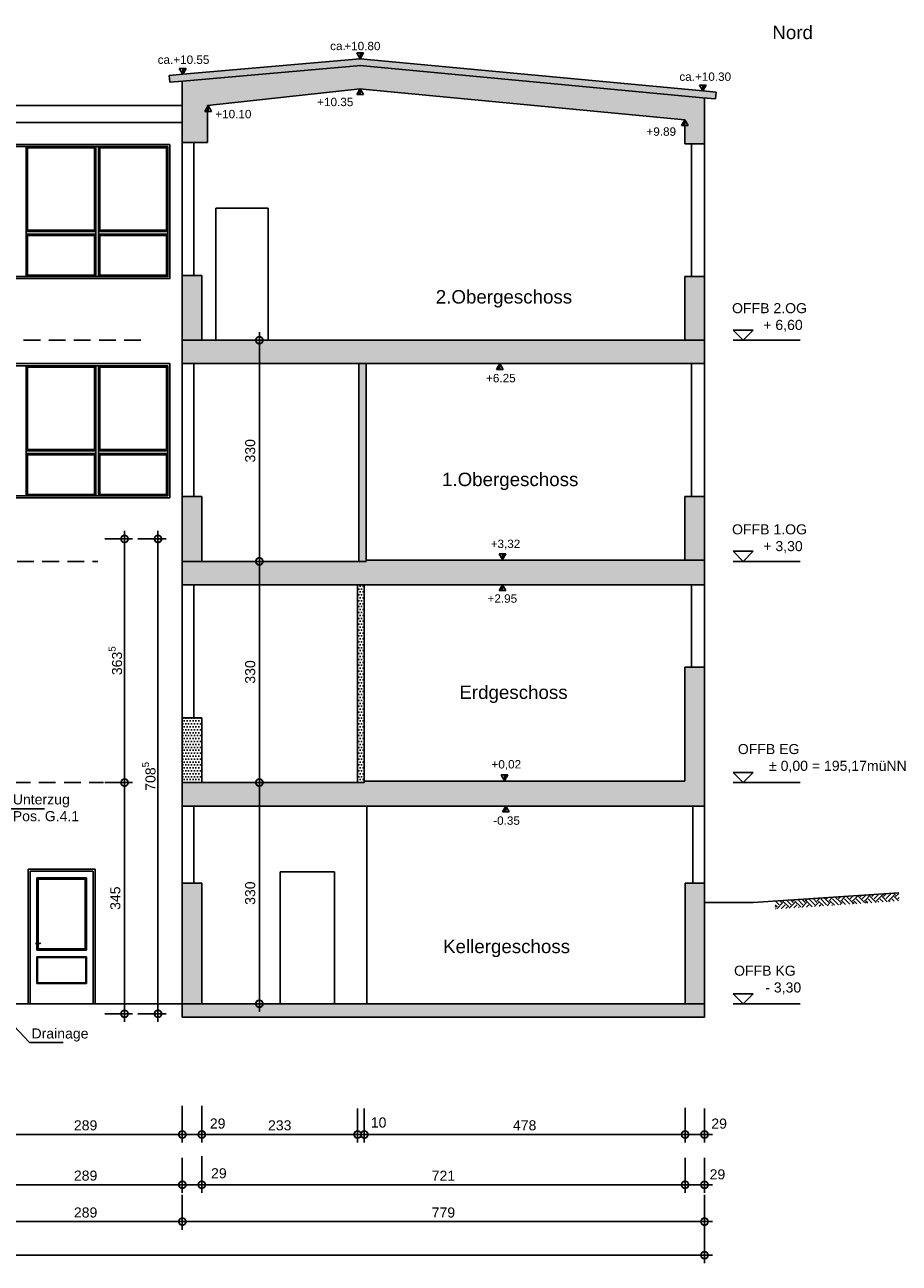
# Model space of a CAD drawing. Header units: metres. Extents: x -338 to 3287, y -877 to 1131.
# Tile 5 of 5: x 1982 to 3287, y -717 to 1131. Entities that reach past the tile are written whole.
import ezdxf

# ---------------------------------------------------------------- set-up
doc = ezdxf.new("R2010")
doc.units = ezdxf.units.M
doc.header["$LTSCALE"] = 100
doc.header["$MEASUREMENT"] = 0
doc.linetypes.add('Durchgezogen_018', pattern=[0])
doc.linetypes.add('VERDECKT', pattern=[0.375, 0.25, -0.125])
doc.layers.get('0').update_dxf_attribs({"color": 1, "linetype": 'CONTINUOUS'})
doc.layers.get('DEFPOINTS').update_dxf_attribs({"linetype": 'CONTINUOUS'})
for name, color, linetype in [('Ansicht', 3, 'CONTINUOUS'), ('Bemassung', 210, 'CONTINUOUS'), ('Bemaßtext', 201, 'CONTINUOUS'), ('Dach', 5, 'CONTINUOUS'), ('Fensterrahmen', 31, 'CONTINUOUS'), ('Fußboden', 3, 'CONTINUOUS'), ('Glas', 61, 'CONTINUOUS'), ('Schraffur', 211, 'CONTINUOUS'), ('Tür', 2, 'CONTINUOUS'), ('Wand_vorh', 241, 'CONTINUOUS'), ('Wände_neu', 1, 'CONTINUOUS')]:
    doc.layers.add(name, color=color, linetype=linetype)
doc.styles.get("Standard").update_dxf_attribs({"font": 'ARIAL.TTF'})
doc.dimstyles.new('Bemass03', dxfattribs={"dimscale": 0.3, "dimtxt": 50, "dimasz": 70, "dimexe": 40, "dimexo": 0, "dimgap": 20, "dimtad": 1, "dimdec": 0, "dimzin": 9, "dimdsep": 46, "dimtxsty": 'Standard', "dimblk": 'DOTSMALL', "dimcen": 0.9, "dimdle": 40, "dimclrd": 256, "dimclre": 256, "dimclrt": 201, "dimadec": 0, "dimazin": 3, "dimtfac": 1, "dimtdec": 0, "dimtmove": 2, "dimatfit": 2, "dimldrblk": 'DOTSMALL', "dimfxl": 0, "dimarcsym": 0})

# ---------------------------------------------------------------- blocks, each defined once
blk = doc.blocks.new('Pfeil_Ansicht')
at = {"lineweight": -2}
for p, q in [((0, 0), (-0.5, 0.865)), ((-0.5, 0.865), (0.5, 0.865)), ((0.5, 0.865), (0, 0)), ((0, 0.115), (0.42, 0.815)), ((0.42, 0.815), (0, 0.815)), ((0, 0.815), (0, 0.115)), ((0, 0.215), (0.36, 0.815)), ((0.3, 0.815), (0, 0.315)), ((0, 0.415), (0.24, 0.815)), ((0.18, 0.815), (0, 0.515)), ((0, 0.615), (0.12, 0.815)), ((0.06, 0.815), (0, 0.715))]:
    blk.add_line(p, q, dxfattribs=at)
blk = doc.blocks.new('_DotSmall')
at = {"layer": 'Wände_neu', "color": 0, "const_width": 0.5}
blk.add_lwpolyline([(-0.0625, 0, 1), (0.0625, 0, 1)], format="xyb", close=True, dxfattribs=at)
blk = doc.blocks.new('*D39')
at = {"layer": 'Bemassung', "lineweight": -2}
for p, q in [((1929, -482.6), (1929, -537.1)), ((2217.5, -482.4), (2217.5, -537.1)), ((1917, -525.1), (2229.5, -525.1))]:
    blk.add_line(p, q, dxfattribs=at)
at = {"layer": 'DEFPOINTS', "color": 0}
for p in [(1929, -482.6), (2217.5, -482.4), (2217.5, -525.1)]:
    blk.add_point(p, dxfattribs=at)
at = {"layer": 'Bemassung', "lineweight": -2, "xscale": 21, "yscale": 21, "zscale": 21, "rotation": 180}
blk.add_blockref('_DotSmall', (1929, -525.1), dxfattribs=at)
at = {"layer": 'Bemassung', "lineweight": -2, "xscale": 21, "yscale": 21, "zscale": 21}
blk.add_blockref('_DotSmall', (2217.5, -525.1), dxfattribs=at)
at = {"layer": 'Bemassung', "color": 201, "insert": (2073.2, -511.5), "char_height": 15, "attachment_point": 5}
blk.add_mtext('289', dxfattribs=at)
blk = doc.blocks.new('*D40')
at = {"layer": 'Bemassung', "lineweight": -2}
for p, q in [((2217.5, -482.4), (2217.5, -537.1)), ((2246.5, -482.4), (2246.5, -537.1)), ((2205.5, -525.1), (2258.5, -525.1))]:
    blk.add_line(p, q, dxfattribs=at)
at = {"layer": 'DEFPOINTS', "color": 0}
for p in [(2217.5, -482.4), (2246.5, -482.4), (2246.5, -525.1)]:
    blk.add_point(p, dxfattribs=at)
at = {"layer": 'Bemassung', "lineweight": -2, "xscale": 21, "yscale": 21, "zscale": 21, "rotation": 180}
blk.add_blockref('_DotSmall', (2217.5, -525.1), dxfattribs=at)
at = {"layer": 'Bemassung', "lineweight": -2, "xscale": 21, "yscale": 21, "zscale": 21}
blk.add_blockref('_DotSmall', (2246.5, -525.1), dxfattribs=at)
at = {"layer": 'Bemassung', "color": 201, "insert": (2270.2, -508.8), "char_height": 15, "attachment_point": 5}
blk.add_mtext('29', dxfattribs=at)
blk = doc.blocks.new('*D41')
at = {"layer": 'Bemassung', "lineweight": -2}
for p, q in [((2246.5, -557.4), (2246.5, -612.1)), ((2967.5, -561.4), (2967.5, -612.1)), ((2979.5, -600.1), (2234.5, -600.1))]:
    blk.add_line(p, q, dxfattribs=at)
at = {"layer": 'DEFPOINTS', "color": 0}
for p in [(2246.5, -557.4), (2967.5, -561.4), (2246.5, -600.1)]:
    blk.add_point(p, dxfattribs=at)
at = {"layer": 'Bemassung', "lineweight": -2, "xscale": 21, "yscale": 21, "zscale": 21, "rotation": 180}
blk.add_blockref('_DotSmall', (2246.5, -600.1), dxfattribs=at)
at = {"layer": 'Bemassung', "lineweight": -2, "xscale": 21, "yscale": 21, "zscale": 21}
blk.add_blockref('_DotSmall', (2967.5, -600.1), dxfattribs=at)
at = {"layer": 'Bemassung', "color": 201, "insert": (2607, -586.6), "char_height": 15, "attachment_point": 5}
blk.add_mtext('721', dxfattribs=at)
blk = doc.blocks.new('*D42')
at = {"layer": 'Bemassung', "lineweight": -2}
for p, q in [((2479, -486.4), (2479, -537.1)), ((2489, -486.4), (2489, -537.1)), ((2479, -525.1), (2458, -525.1)), ((2479, -525.1), (2489, -525.1)), ((2489, -525.1), (2510, -525.1))]:
    blk.add_line(p, q, dxfattribs=at)
at = {"layer": 'DEFPOINTS', "color": 0}
for p in [(2479, -486.4), (2489, -486.4), (2489, -525.1)]:
    blk.add_point(p, dxfattribs=at)
at = {"layer": 'Bemassung', "lineweight": -2, "xscale": 21, "yscale": 21, "zscale": 21}
blk.add_blockref('_DotSmall', (2479, -525.1), dxfattribs=at)
at = {"layer": 'Bemassung', "lineweight": -2, "xscale": 21, "yscale": 21, "zscale": 21, "rotation": 180}
blk.add_blockref('_DotSmall', (2489, -525.1), dxfattribs=at)
at = {"layer": 'Bemassung', "color": 201, "insert": (2510.3, -507.3), "char_height": 15, "attachment_point": 5}
blk.add_mtext('10', dxfattribs=at)
blk = doc.blocks.new('*D43')
at = {"layer": 'Bemassung', "lineweight": -2}
for p, q in [((2489, -486.4), (2489, -537.1)), ((2967.5, -485.1), (2967.5, -537.1)), ((2979.5, -525.1), (2477, -525.1))]:
    blk.add_line(p, q, dxfattribs=at)
at = {"layer": 'DEFPOINTS', "color": 0}
for p in [(2489, -486.4), (2967.5, -485.1), (2489, -525.1)]:
    blk.add_point(p, dxfattribs=at)
at = {"layer": 'Bemassung', "lineweight": -2, "xscale": 21, "yscale": 21, "zscale": 21, "rotation": 180}
blk.add_blockref('_DotSmall', (2489, -525.1), dxfattribs=at)
at = {"layer": 'Bemassung', "lineweight": -2, "xscale": 21, "yscale": 21, "zscale": 21}
blk.add_blockref('_DotSmall', (2967.5, -525.1), dxfattribs=at)
at = {"layer": 'Bemassung', "color": 201, "insert": (2728.2, -511.5), "char_height": 15, "attachment_point": 5}
blk.add_mtext('478', dxfattribs=at)
blk = doc.blocks.new('*D44')
at = {"layer": 'Bemassung', "lineweight": -2}
for p, q in [((2967.5, -486.4), (2967.5, -537.1)), ((2996.5, -486.4), (2996.5, -537.1)), ((3008.5, -525.1), (2955.5, -525.1))]:
    blk.add_line(p, q, dxfattribs=at)
at = {"layer": 'DEFPOINTS', "color": 0}
for p in [(2967.5, -486.4), (2996.5, -486.4), (2967.5, -525.1)]:
    blk.add_point(p, dxfattribs=at)
at = {"layer": 'Bemassung', "lineweight": -2, "xscale": 21, "yscale": 21, "zscale": 21, "rotation": 180}
blk.add_blockref('_DotSmall', (2967.5, -525.1), dxfattribs=at)
at = {"layer": 'Bemassung', "lineweight": -2, "xscale": 21, "yscale": 21, "zscale": 21}
blk.add_blockref('_DotSmall', (2996.5, -525.1), dxfattribs=at)
at = {"layer": 'Bemassung', "color": 201, "insert": (3018.3, -508.9), "char_height": 15, "attachment_point": 5}
blk.add_mtext('29', dxfattribs=at)
blk = doc.blocks.new('*D45')
at = {"layer": 'Bemassung', "lineweight": -2}
for p, q in [((2967.5, -560.1), (2967.5, -612.1)), ((2996.5, -560.1), (2996.5, -612.1)), ((2955.5, -600.1), (3008.5, -600.1))]:
    blk.add_line(p, q, dxfattribs=at)
at = {"layer": 'DEFPOINTS', "color": 0}
for p in [(2967.5, -560.1), (2996.5, -560.1), (2996.5, -600.1)]:
    blk.add_point(p, dxfattribs=at)
at = {"layer": 'Bemassung', "lineweight": -2, "xscale": 21, "yscale": 21, "zscale": 21, "rotation": 180}
blk.add_blockref('_DotSmall', (2967.5, -600.1), dxfattribs=at)
at = {"layer": 'Bemassung', "lineweight": -2, "xscale": 21, "yscale": 21, "zscale": 21}
blk.add_blockref('_DotSmall', (2996.5, -600.1), dxfattribs=at)
at = {"layer": 'Bemassung', "color": 201, "insert": (3015.8, -584.6), "char_height": 15, "attachment_point": 5}
blk.add_mtext('29', dxfattribs=at)
blk = doc.blocks.new('*D46')
at = {"layer": 'Bemassung', "lineweight": -2}
for p, q in [((-2, -665.1), (-2, -717.1)), ((2996.5, -665.1), (2996.5, -717.1)), ((-14, -705.1), (3008.5, -705.1))]:
    blk.add_line(p, q, dxfattribs=at)
at = {"layer": 'DEFPOINTS', "color": 0}
for p in [(-2, -665.1), (2996.5, -665.1), (2996.5, -705.1)]:
    blk.add_point(p, dxfattribs=at)
at = {"layer": 'Bemassung', "lineweight": -2, "xscale": 21, "yscale": 21, "zscale": 21, "rotation": 180}
blk.add_blockref('_DotSmall', (-2, -705.1), dxfattribs=at)
at = {"layer": 'Bemassung', "lineweight": -2, "xscale": 21, "yscale": 21, "zscale": 21}
blk.add_blockref('_DotSmall', (2996.5, -705.1), dxfattribs=at)
at = {"layer": 'Bemassung', "color": 201, "insert": (1497.2, -691.5), "char_height": 15, "attachment_point": 5}
blk.add_mtext('2999', dxfattribs=at)
blk = doc.blocks.new('*D49')
at = {"layer": 'Bemassung', "lineweight": -2}
for p, q in [((1929, -615.1), (1929, -667.1)), ((2217.5, -615.1), (2217.5, -667.1)), ((1917, -655.1), (2229.5, -655.1))]:
    blk.add_line(p, q, dxfattribs=at)
at = {"layer": 'DEFPOINTS', "color": 0}
for p in [(1929, -615.1), (2217.5, -615.1), (2217.5, -655.1)]:
    blk.add_point(p, dxfattribs=at)
at = {"layer": 'Bemassung', "lineweight": -2, "xscale": 21, "yscale": 21, "zscale": 21, "rotation": 180}
blk.add_blockref('_DotSmall', (1929, -655.1), dxfattribs=at)
at = {"layer": 'Bemassung', "lineweight": -2, "xscale": 21, "yscale": 21, "zscale": 21}
blk.add_blockref('_DotSmall', (2217.5, -655.1), dxfattribs=at)
at = {"layer": 'Bemassung', "color": 201, "insert": (2073.2, -641.5), "char_height": 15, "attachment_point": 5}
blk.add_mtext('289', dxfattribs=at)
blk = doc.blocks.new('*D50')
at = {"layer": 'Bemassung', "lineweight": -2}
for p, q in [((2217.5, -615.1), (2217.5, -667.1)), ((2996.5, -615.1), (2996.5, -667.1)), ((2205.5, -655.1), (3008.5, -655.1))]:
    blk.add_line(p, q, dxfattribs=at)
at = {"layer": 'DEFPOINTS', "color": 0}
for p in [(2217.5, -615.1), (2996.5, -615.1), (2996.5, -655.1)]:
    blk.add_point(p, dxfattribs=at)
at = {"layer": 'Bemassung', "lineweight": -2, "xscale": 21, "yscale": 21, "zscale": 21, "rotation": 180}
blk.add_blockref('_DotSmall', (2217.5, -655.1), dxfattribs=at)
at = {"layer": 'Bemassung', "lineweight": -2, "xscale": 21, "yscale": 21, "zscale": 21}
blk.add_blockref('_DotSmall', (2996.5, -655.1), dxfattribs=at)
at = {"layer": 'Bemassung', "color": 201, "insert": (2607, -641.5), "char_height": 15, "attachment_point": 5}
blk.add_mtext('779', dxfattribs=at)
blk = doc.blocks.new('*D61')
at = {"layer": 'Bemassung', "lineweight": -2}
for p, q in [((1929, -560.1), (1929, -612.1)), ((2217.5, -560.1), (2217.5, -612.1)), ((1917, -600.1), (2229.5, -600.1))]:
    blk.add_line(p, q, dxfattribs=at)
at = {"layer": 'DEFPOINTS', "color": 0}
for p in [(1929, -560.1), (2217.5, -560.1), (2217.5, -600.1)]:
    blk.add_point(p, dxfattribs=at)
at = {"layer": 'Bemassung', "lineweight": -2, "xscale": 21, "yscale": 21, "zscale": 21, "rotation": 180}
blk.add_blockref('_DotSmall', (1929, -600.1), dxfattribs=at)
at = {"layer": 'Bemassung', "lineweight": -2, "xscale": 21, "yscale": 21, "zscale": 21}
blk.add_blockref('_DotSmall', (2217.5, -600.1), dxfattribs=at)
at = {"layer": 'Bemassung', "color": 201, "insert": (2073.2, -586.5), "char_height": 15, "attachment_point": 5}
blk.add_mtext('289', dxfattribs=at)
blk = doc.blocks.new('*D62')
at = {"layer": 'Bemassung', "lineweight": -2}
for p, q in [((2246.5, -485.1), (2246.5, -537.1)), ((2479, -486.4), (2479, -537.1)), ((2234.5, -525.1), (2491, -525.1))]:
    blk.add_line(p, q, dxfattribs=at)
at = {"layer": 'DEFPOINTS', "color": 0}
for p in [(2246.5, -485.1), (2479, -486.4), (2479, -525.1)]:
    blk.add_point(p, dxfattribs=at)
at = {"layer": 'Bemassung', "lineweight": -2, "xscale": 21, "yscale": 21, "zscale": 21, "rotation": 180}
blk.add_blockref('_DotSmall', (2246.5, -525.1), dxfattribs=at)
at = {"layer": 'Bemassung', "lineweight": -2, "xscale": 21, "yscale": 21, "zscale": 21}
blk.add_blockref('_DotSmall', (2479, -525.1), dxfattribs=at)
at = {"layer": 'Bemassung', "color": 201, "insert": (2362.8, -511.5), "char_height": 15, "attachment_point": 5}
blk.add_mtext('233', dxfattribs=at)
blk = doc.blocks.new('*D63')
at = {"layer": 'Bemassung', "lineweight": -2}
for p, q in [((2217.5, -561.4), (2217.5, -612.1)), ((2246.5, -561.4), (2246.5, -612.1)), ((2205.5, -600.1), (2258.5, -600.1))]:
    blk.add_line(p, q, dxfattribs=at)
at = {"layer": 'DEFPOINTS', "color": 0}
for p in [(2217.5, -561.4), (2246.5, -561.4), (2246.5, -600.1)]:
    blk.add_point(p, dxfattribs=at)
at = {"layer": 'Bemassung', "lineweight": -2, "xscale": 21, "yscale": 21, "zscale": 21, "rotation": 180}
blk.add_blockref('_DotSmall', (2217.5, -600.1), dxfattribs=at)
at = {"layer": 'Bemassung', "lineweight": -2, "xscale": 21, "yscale": 21, "zscale": 21}
blk.add_blockref('_DotSmall', (2246.5, -600.1), dxfattribs=at)
at = {"layer": 'Bemassung', "color": 201, "insert": (2272, -583), "char_height": 15, "attachment_point": 5}
blk.add_mtext('29', dxfattribs=at)
blk = doc.blocks.new('*D65')
at = {"layer": 'Bemassung', "lineweight": -2}
for p, q in [((2131.3, -357), (2131.3, 12)), ((2102, 0), (2143.3, 0)), ((2102, -345), (2143.3, -345))]:
    blk.add_line(p, q, dxfattribs=at)
at = {"layer": 'DEFPOINTS', "color": 0}
for p in [(2102, 0), (2131.3, 0), (2102, -345)]:
    blk.add_point(p, dxfattribs=at)
at = {"layer": 'Bemassung', "lineweight": -2, "xscale": 21, "yscale": 21, "zscale": 21}
for p, rotation in [((2131.3, 0), 90), ((2131.3, -345), 270)]:
    blk.add_blockref('_DotSmall', p, dxfattribs=dict(at, rotation=rotation))
at = {"layer": 'Bemassung', "color": 201, "insert": (2117.6, -172.5), "char_height": 15, "attachment_point": 5, "rotation": 90}
blk.add_mtext('345', dxfattribs=at)
blk = doc.blocks.new('*D66')
at = {"layer": 'Bemassung', "lineweight": -2}
for p, q in [((2131.3, -12), (2131.3, 375.5)), ((2102, 363.5), (2143.3, 363.5)), ((2102, 0), (2143.3, 0))]:
    blk.add_line(p, q, dxfattribs=at)
at = {"layer": 'DEFPOINTS', "color": 0}
for p in [(2102, 363.5), (2131.3, 363.5), (2102, 0)]:
    blk.add_point(p, dxfattribs=at)
at = {"layer": 'Bemassung', "lineweight": -2, "xscale": 21, "yscale": 21, "zscale": 21}
for p, rotation in [((2131.3, 363.5), 90), ((2131.3, 0), 270)]:
    blk.add_blockref('_DotSmall', p, dxfattribs=dict(at, rotation=rotation))
at = {"layer": 'Bemassung', "color": 201, "insert": (2117.6, 181.8), "char_height": 15, "attachment_point": 5, "rotation": 90}
blk.add_mtext('\\A1;363{\\H0.7x;\\S5^ ;}', dxfattribs=at)
blk = doc.blocks.new('*D67')
at = {"layer": 'Bemassung', "lineweight": -2}
for p, q in [((2181.2, -357), (2181.2, 375.5)), ((2151.3, 363.5), (2193.2, 363.5)), ((2151.3, -345), (2193.2, -345))]:
    blk.add_line(p, q, dxfattribs=at)
at = {"layer": 'DEFPOINTS', "color": 0}
for p in [(2151.3, 363.5), (2181.2, 363.5), (2151.3, -345)]:
    blk.add_point(p, dxfattribs=at)
at = {"layer": 'Bemassung', "lineweight": -2, "xscale": 21, "yscale": 21, "zscale": 21}
for p, rotation in [((2181.2, 363.5), 90), ((2181.2, -345), 270)]:
    blk.add_blockref('_DotSmall', p, dxfattribs=dict(at, rotation=rotation))
at = {"layer": 'Bemassung', "color": 201, "insert": (2167.5, 9.3), "char_height": 15, "attachment_point": 5, "rotation": 90}
blk.add_mtext('\\A1;708{\\H0.7x;\\S5^ ;}', dxfattribs=at)
blk = doc.blocks.new('*D76')
at = {"layer": 'Bemassung', "lineweight": -2}
for p, q in [((2332.4, 318), (2332.4, 672)), ((2292.4, 660), (2344.4, 660)), ((2292.4, 330), (2344.4, 330))]:
    blk.add_line(p, q, dxfattribs=at)
at = {"layer": 'DEFPOINTS', "color": 0}
for p in [(2292.4, 660), (2332.4, 660), (2292.4, 330)]:
    blk.add_point(p, dxfattribs=at)
at = {"layer": 'Bemassung', "lineweight": -2, "xscale": 21, "yscale": 21, "zscale": 21}
for p, rotation in [((2332.4, 660), 90), ((2332.4, 330), 270)]:
    blk.add_blockref('_DotSmall', p, dxfattribs=dict(at, rotation=rotation))
at = {"layer": 'Bemassung', "color": 201, "insert": (2318.8, 495), "char_height": 15, "attachment_point": 5, "rotation": 90}
blk.add_mtext('330', dxfattribs=at)
blk = doc.blocks.new('*D75')
at = {"layer": 'Bemassung', "lineweight": -2}
for p, q in [((2332.4, -12), (2332.4, 342)), ((2292.4, 330), (2344.4, 330)), ((2292.4, 0), (2344.4, 0))]:
    blk.add_line(p, q, dxfattribs=at)
at = {"layer": 'DEFPOINTS', "color": 0}
for p in [(2292.4, 330), (2332.4, 330), (2292.4, 0)]:
    blk.add_point(p, dxfattribs=at)
at = {"layer": 'Bemassung', "lineweight": -2, "xscale": 21, "yscale": 21, "zscale": 21}
for p, rotation in [((2332.4, 330), 90), ((2332.4, 0), 270)]:
    blk.add_blockref('_DotSmall', p, dxfattribs=dict(at, rotation=rotation))
at = {"layer": 'Bemassung', "color": 201, "insert": (2318.8, 165), "char_height": 15, "attachment_point": 5, "rotation": 90}
blk.add_mtext('330', dxfattribs=at)
blk = doc.blocks.new('*D74')
at = {"layer": 'Bemassung', "lineweight": -2}
for p, q in [((2292.4, 0), (2344.4, 0)), ((2332.4, -342), (2332.4, 12)), ((2292.4, -330), (2344.4, -330))]:
    blk.add_line(p, q, dxfattribs=at)
at = {"layer": 'DEFPOINTS', "color": 0}
for p in [(2292.4, 0), (2332.4, 0), (2292.4, -330)]:
    blk.add_point(p, dxfattribs=at)
at = {"layer": 'Bemassung', "lineweight": -2, "xscale": 21, "yscale": 21, "zscale": 21}
for p, rotation in [((2332.4, 0), 90), ((2332.4, -330), 270)]:
    blk.add_blockref('_DotSmall', p, dxfattribs=dict(at, rotation=rotation))
at = {"layer": 'Bemassung', "color": 201, "insert": (2318.8, -165), "char_height": 15, "attachment_point": 5, "rotation": 90}
blk.add_mtext('330', dxfattribs=at)

msp = doc.modelspace()

# ---------------------------------------------------------------- hatches: boundary and pattern name
at = {"layer": 'Schraffur'}
h = msp.add_hatch(dxfattribs=at)
h.set_pattern_fill('DOTS', color=256, scale=70, style=0)
h.paths.add_polyline_path([(2483, 1070), (2218, 1046.7), (2217.5, 1046.7), (2217.5, 955), (2255, 955), (2255, 1001.4), (2251, 1001.4), (2255, 1008.3), (2255, 1010), (2483, 1035), (2492, 1034.1), (2967, 989), (2972, 980.3), (2967, 980.3), (2967, 953), (2977, 953), (2996.5, 953), (2996.5, 986.4), (2996.5, 1021.6), (2994, 1021.8)])
h.paths.add_polyline_path([(2483, 1080), (2218, 1056.8), (2198, 1055), (2198.9, 1045), (2218, 1046.7), (2483, 1070), (2994, 1021.8), (3013.1, 1020), (3014, 1030), (2994, 1031.9)])
h = msp.add_hatch(dxfattribs=at)
h.set_pattern_fill('DOTS', color=256, scale=70, style=0)
h.paths.add_polyline_path([(2996.5, 755), (2977, 755), (2967, 755), (2967, 660), (2996.5, 660)])
h.paths.add_polyline_path([(2246.5, 756.7), (2234.5, 756.7), (2217.5, 756.7), (2217.5, 660), (2227, 660), (2246.5, 660)])
h = msp.add_hatch(dxfattribs=at)
h.set_pattern_fill('DOTS', color=256, scale=70, style=0)
h.paths.add_polyline_path([(2996.5, 660), (2967, 660), (2492, 660), (2481, 660), (2227, 660), (2217.5, 660), (2217.5, 625), (2338.8, 625), (2481, 625), (2492, 625), (2971, 625), (2977, 625), (2996.5, 625)])
h = msp.add_hatch(dxfattribs=at)
h.set_pattern_fill('DOTS', color=256, scale=70, style=0)
h.paths.add_polyline_path([(2492, 625), (2481, 625), (2481, 330), (2492, 330)])
h.paths.add_polyline_path([(2246.5, 426.7), (2234.5, 426.7), (2217.5, 426.7), (2217.5, 330), (2246.5, 330)])
h.paths.add_polyline_path([(2996.5, 427), (2977, 427), (2967, 427), (2967, 332), (2996.5, 332)])
h = msp.add_hatch(dxfattribs=at)
h.set_pattern_fill('DOTS', color=256, scale=70, style=0)
h.paths.add_polyline_path([(2996.5, 330), (2996.5, 332), (2492, 332), (2492, 330), (2217.5, 330), (2217.5, 295), (2345, 295), (2488, 295), (2996.5, 295)])
h = msp.add_hatch(dxfattribs=at)
h.set_pattern_fill('DOTS', color=256, scale=70, style=0)
h.paths.add_polyline_path([(2489, 295), (2488, 295), (2479, 295), (2479, 0), (2489, 0)])
h.paths.add_polyline_path([(2246.5, 96.7), (2234.5, 96.7), (2217.5, 96.7), (2217.5, 0), (2246.5, 0)])
h = msp.add_hatch(dxfattribs=at)
h.set_pattern_fill('DOTS', color=256, scale=70, style=0)
h.paths.add_polyline_path([(2996.5, 0), (2996.5, 172), (2977, 172), (2967, 172), (2967, 2), (2489, 2), (2489, 0), (2479, 0), (2217.5, 0), (2217.5, -35), (2340.6, -35), (2476.5, -35), (2492.5, -35), (2979, -35), (2996.5, -35)])
h = msp.add_hatch(dxfattribs=at)
h.set_pattern_fill('DOTS', color=256, scale=70, style=0)
h.paths.add_polyline_path([(2246.5, -150), (2234.5, -150), (2217.5, -150), (2217.5, -330), (2246.5, -330)])
h.paths.add_polyline_path([(2996.5, -150), (2979, -150), (2967.5, -150), (2967.5, -330), (2996.5, -330)])
h = msp.add_hatch(dxfattribs=at)
h.set_pattern_fill('EARTH', color=256, scale=50, angle=45, style=0)
h.paths.add_polyline_path([(3286.2, -164.5), (3101.5, -176.9), (3102.7, -188.8), (3287, -176.5)])
h = msp.add_hatch(dxfattribs=at)
h.set_pattern_fill('DOTS', color=256, scale=70, style=0)
h.paths.add_polyline_path([(2996.5, -330), (2492.5, -330), (2217.5, -330), (2217.5, -350), (2996.5, -350)])

# ---------------------------------------------------------------- linework, layer by layer
at = {"layer": 'Ansicht'}
for p, q in [((3039.2, 675), (3054.2, 660)), ((3039.2, 675), (3069.2, 675)), ((3069.2, 675), (3054.2, 660)), ((3039.2, 660), (3139.2, 660)), ((3039.2, 345), (3069.2, 345)), ((3039.2, 345), (3054.2, 330)), ((3069.2, 345), (3054.2, 330)), ((3039.2, 330), (3139.2, 330)), ((3039.2, 15), (3054.2, 0)), ((3039.2, 15), (3069.2, 15)), ((3039.2, 0), (3139.2, 0)), ((3069.2, 15), (3054.2, 0)), ((2492.5, -35), (2492.5, -330)), ((1987.5, -129), (1987.5, -330)), ((1987.5, -129), (2087.5, -129)), ((2087.5, -129), (2087.5, -330)), ((1990.5, -132), (1990.5, -330)), ((1990.5, -132), (2084.5, -132)), ((2000.5, -142), (2074.5, -142)), ((2000.5, -142), (2000.5, -250)), ((2074.5, -142), (2074.5, -250)), ((2084.5, -132), (2084.5, -330)), ((2363.5, -133), (2363.5, -330)), ((2363.5, -133), (2444.5, -133)), ((2444.5, -133), (2444.5, -330)), ((2000.5, -250), (2074.5, -250)), ((2000.5, -260), (2074.5, -260)), ((2000.5, -260), (2000.5, -300)), ((2001.5, -260), (2001.5, -299)), ((2001.5, -261), (2073.5, -261)), ((2073.5, -261), (2073.5, -299)), ((2074.5, -260), (2074.5, -300)), ((2000.5, -300), (2074.5, -300)), ((2001.5, -299), (2073.5, -299)), ((3039.2, -315), (3054.2, -330)), ((3039.2, -315), (3069.2, -315)), ((3039.2, -330), (3139.2, -330)), ((3069.2, -315), (3054.2, -330))]:
    msp.add_line(p, q, dxfattribs=at)
at = {"layer": 'Ansicht', "color": 1}
for p, q in [((3069.1, -179.1), (3286.2, -164.5)), ((2996.5, -179.1), (3069.1, -179.1))]:
    msp.add_line(p, q, dxfattribs=at)
at = {"layer": 'Bemaßtext'}
for p, q in [((1998.3, -240), (2005.4, -240)), ((2005.4, -240), (2006.3, -239))]:
    msp.add_line(p, q, dxfattribs=at)
at = {"layer": 'Bemassung'}
for points in [[(1923.7, -56.2), (1961.8, -39.1), (2011.8, -39.1)], [(1958.9, -355), (1989.5, -388), (2039.5, -388)]]:
    msp.add_lwpolyline(points, dxfattribs=at)
at = {"layer": 'Dach', "linetype": 'Continuous'}
for p, q in [((1506.5, 1010), (2217.5, 1010)), ((1506.5, 985), (2031, 985)), ((2031, 985), (2217.5, 985))]:
    msp.add_line(p, q, dxfattribs=at)
at = {"layer": 'Fensterrahmen'}
for points in [[(2198.9, 952), (2198.9, 752), (1873.9, 752), (1873.9, 952)], [(2195.9, 949), (2195.9, 755), (1876.9, 755), (1876.9, 949)], [(2198.9, 625), (2198.9, 425), (1873.9, 425), (1873.9, 625)], [(2195.9, 622), (2195.9, 428), (1876.9, 428), (1876.9, 622)]]:
    msp.add_lwpolyline(points, close=True, dxfattribs=at)
for points in [[(1984.4, 949), (1984.4, 755)], [(2088.4, 949), (2088.4, 755)], [(2092.4, 949), (2092.4, 755)], [(2088.4, 822), (1984.4, 822)], [(2088.4, 818), (1984.4, 818)], [(2195.9, 822), (2092.4, 822)], [(2195.9, 818), (2092.4, 818)], [(1984.4, 622), (1984.4, 428)], [(2088.4, 622), (2088.4, 428)], [(2092.4, 622), (2092.4, 428)], [(2088.4, 495), (1984.4, 495)], [(2088.4, 491), (1984.4, 491)], [(2195.9, 495), (2092.4, 495)], [(2195.9, 491), (2092.4, 491)]]:
    msp.add_lwpolyline(points, dxfattribs=at)
at = {"layer": 'Fußboden', "linetype": 'VERDECKT'}
for p, q in [((1680.7, 660), (2168.2, 660)), ((1971.1, 330), (2091.2, 330)), ((1966, 0), (2100, 0))]:
    msp.add_line(p, q, dxfattribs=at)
at = {"layer": 'Glas'}
for p, q in [((2002.5, -144), (2002.5, -248)), ((2002.5, -144), (2072.5, -144)), ((2072.5, -144), (2072.5, -248)), ((2002.5, -248), (2072.5, -248))]:
    msp.add_line(p, q, dxfattribs=at)
for points in [[(1986.4, 824), (1986.4, 947), (2086.4, 947), (2086.4, 824)], [(2193.9, 824), (2094.4, 824), (2094.4, 947), (2193.9, 947)], [(2086.4, 816), (1986.4, 816), (1986.4, 757), (2086.4, 757)], [(2094.4, 816), (2094.4, 757), (2193.9, 757), (2193.9, 816)], [(1986.4, 497), (1986.4, 620), (2086.4, 620), (2086.4, 497)], [(2193.9, 497), (2094.4, 497), (2094.4, 620), (2193.9, 620)], [(2086.4, 489), (1986.4, 489), (1986.4, 430), (2086.4, 430)], [(2094.4, 489), (2094.4, 430), (2193.9, 430), (2193.9, 489)]]:
    msp.add_lwpolyline(points, close=True, dxfattribs=at)
at = {"layer": 'Tür', "linetype": 'Durchgezogen_018'}
for p, q in [((2217.5, 955), (2217.5, 756.7)), ((2234.5, 955), (2234.5, 756.7)), ((2977, 755), (2977, 953)), ((2996.5, 755), (2996.5, 953)), ((2217.5, 625), (2217.5, 426.7)), ((2234.5, 625), (2234.5, 426.7)), ((2977, 427), (2977, 625)), ((2996.5, 427), (2996.5, 625)), ((2217.5, 295), (2217.5, 96.7)), ((2234.5, 295), (2234.5, 96.7)), ((2977, 172), (2977, 295)), ((2996.5, 295), (2996.5, 172)), ((2217.5, -35), (2217.5, -150)), ((2234.5, -35), (2234.5, -150)), ((2979, -35), (2979, -150)), ((2996.5, -35), (2996.5, -150))]:
    msp.add_line(p, q, dxfattribs=at)
at = {"layer": 'Tür', "linetype": 'Continuous'}
msp.add_line((2267.5, 857), (2345.5, 857), dxfattribs=at)
for points in [[(2267.5, 857), (2267.5, 660)], [(2345.5, 857), (2345.5, 660)]]:
    msp.add_lwpolyline(points, dxfattribs=at)
at = {"layer": 'Wand_vorh', "linetype": 'Continuous'}
for p, q in [((2218, 1056.8), (2483, 1080)), ((2483, 1080), (2994, 1031.9)), ((2198, 1055), (2218, 1056.8)), ((2198, 1055), (2198.9, 1045)), ((2218, 1046.7), (2483.9, 1070)), ((2482.1, 1070), (2994, 1021.8)), ((2198.9, 1045), (2218, 1046.7)), ((2217.5, 1046.7), (2217.5, 955)), ((2483, 1035), (2255, 1010)), ((2492, 1034.1), (2483, 1035)), ((2967, 989), (2492, 1034.1)), ((2994, 1031.9), (3014, 1030)), ((2994, 1021.8), (3013.1, 1020)), ((2996.5, 1021.6), (2996.5, 986.4)), ((3014, 1030), (3013.1, 1020)), ((2255, 955), (2255, 1010)), ((2967, 953), (2967, 989)), ((2996.5, 986.4), (2996.5, 953)), ((2217.5, 955), (2255, 955)), ((2977, 953), (2967, 953)), ((2977, 953), (2996.5, 953)), ((2234.5, 756.7), (2217.5, 756.7)), ((2217.5, 756.7), (2217.5, 660)), ((2246.5, 756.7), (2234.5, 756.7)), ((2246.5, 756.7), (2246.5, 660)), ((2967, 755), (2977, 755)), ((2967, 755), (2967, 660)), ((2977, 755), (2996.5, 755)), ((2996.5, 658), (2996.5, 755)), ((2217.5, 660), (2227, 660)), ((2217.5, 625), (2217.5, 660)), ((2227, 660), (2481, 660)), ((2481, 660), (2492, 660)), ((2492, 660), (2967, 660)), ((2967, 660), (2996.5, 660)), ((2996.5, 660), (2996.5, 625)), ((2217.5, 625), (2338.8, 625)), ((2338.8, 625), (2481, 625)), ((2481, 625), (2492, 625)), ((2481, 330), (2481, 625)), ((2492, 330), (2492, 625)), ((2492, 625), (2971, 625)), ((2971, 625), (2977, 625)), ((2977, 625), (2996.5, 625)), ((2217.5, 426.7), (2217.5, 330)), ((2234.5, 426.7), (2217.5, 426.7)), ((2246.5, 426.7), (2234.5, 426.7)), ((2246.5, 426.7), (2246.5, 330)), ((2967, 427), (2967, 332)), ((2967, 427), (2977, 427)), ((2977, 427), (2996.5, 427)), ((2996.5, 330), (2996.5, 427)), ((2217.5, 330), (2492, 330)), ((2217.5, 295), (2217.5, 330)), ((2492, 332), (2996.5, 332)), ((2967, 332), (2967, 332)), ((2996.5, 330), (2996.5, 295)), ((2217.5, 295), (2345, 295)), ((2345, 295), (2488, 295)), ((2479, 0), (2479, 295)), ((2488, 295), (2996.5, 295)), ((2489, 0), (2489, 295)), ((2967, 172), (2977, 172)), ((2967, 172), (2967, 2)), ((2977, 172), (2996.5, 172)), ((2996.5, 172), (2996.5, 0)), ((2234.5, 96.7), (2217.5, 96.7)), ((2217.5, 96.7), (2217.5, 0)), ((2246.5, 96.7), (2234.5, 96.7)), ((2246.5, 96.7), (2246.5, 0)), ((2217.5, 0), (2479, 0)), ((2479, 0), (2489, 0)), ((2489, 2), (2967, 2)), ((2996.5, 0), (2996.5, -35)), ((2217.5, 0), (2217.5, -35)), ((2217.5, -35), (2340.6, -35)), ((2340.6, -35), (2476.5, -35)), ((2476.5, -35), (2492.5, -35)), ((2492.5, -35), (2979, -35)), ((2979, -35), (2996.5, -35)), ((2217.5, -150), (2217.5, -330)), ((2234.5, -150), (2217.5, -150)), ((2246.5, -150), (2234.5, -150)), ((2246.5, -150), (2246.5, -330)), ((2967.5, -150), (2967.5, -330)), ((2967.5, -150), (2979, -150)), ((2979, -150), (2996.5, -150)), ((2996.5, -150), (2996.5, -330)), ((1929, -330), (2217.5, -330)), ((2217.5, -330), (2492.5, -330)), ((2217.5, -330), (2217.5, -350)), ((2492.5, -330), (2996.5, -330)), ((2996.5, -350), (2996.5, -330)), ((2217.5, -350), (2996.5, -350))]:
    msp.add_line(p, q, dxfattribs=at)
at = {"layer": 'Wand_vorh', "linetype": 'Durchgezogen_018'}
msp.add_line((2492, 332), (2492, 332), dxfattribs=at)

# ---------------------------------------------------------------- block references
at = {"layer": 'Bemassung', "xscale": 10.000000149, "yscale": 10.000000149, "zscale": 100}
for p, rotation in [((2483, 1080), 359.9426446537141), ((2218, 1056.8), 359.9426446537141), ((2483, 1035), 179.942645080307), ((2994, 1031.9), 359.9426446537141), ((2256, 1010), 179.942645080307), ((2967, 989), 179.942645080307), ((2691, 625), 179.942631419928), ((2695.3, 332.8), 359.9426446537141), ((2695.2, 295), 179.942631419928), ((2698.3, 2.7), 359.9426446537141), ((2700, -35), 179.942631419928)]:
    msp.add_blockref('Pfeil_Ansicht', p, dxfattribs=dict(at, rotation=rotation))

# ---------------------------------------------------------------- texts
at = {"layer": 'Bemaßtext', "char_height": 20, "attachment_point": 7, "line_spacing_factor": 0.69}
for s, insert in [('\\f|b0|i0|c0;2.Obergeschoss', (2595.6, 708.7)), ('\\f|b0|i0|c0;1.Obergeschoss', (2604.9, 436.3)), ('\\f|b0|i0|c0;Erdgeschoss', (2630.8, 118.7)), ('\\f|b0|i0|c0;Kellergeschoss', (2606.5, -260.5))]:
    msp.add_mtext(s, dxfattribs=dict(at, insert=insert))
at = {"layer": 'Bemaßtext', "char_height": 15, "attachment_point": 1}
for s, insert, width in [('OFFB 2.OG\\P        + 6,60', (3037.6, 715.3), 246.5), ('OFFB 1.OG\\P        + 3,30', (3037.6, 385.3), 246.5), ('OFFB EG\\P        ± 0,00 = 195,17müNN', (3046.2, 57.5), 346.319), ('OFFB KG\\P        - 3,30', (3040.6, -273.2), 246.5)]:
    msp.add_mtext(s, dxfattribs=dict(at, insert=insert, width=width))
at = {"layer": 'Bemassung', "char_height": 12.5, "line_spacing_factor": 0.69}
for s, insert, attachment_point in [('\\f|b0|i0|c0;ca.', (2438, 1092.6), 7), ('\\f|b0|i0|c0;+10.80', (2486.1, 1092.5), 8), ('\\f|b0|i0|c0;ca.+10.55', (2180.7, 1072.1), 7), ('\\f|b0|i0|c0;ca.+10.30', (2959, 1046.8), 7), ('\\f|b0|i0|c0;+10.35', (2472.6, 1021.7), 3), ('\\f|b0|i0|c0;+10.10', (2266.7, 1003.6), 1), ('\\f|b0|i0|c0;+9.89', (2954.1, 977.5), 3), ('\\f|b0|i0|c0;+6.25', (2692.7, 609.7), 2), ('\\f|b0|i0|c0;+3,32', (2677.5, 347.6), 7), ('\\f|b0|i0|c0;+2.95', (2694.9, 280.8), 2), ('\\f|b0|i0|c0;+0,02', (2678.7, 18.7), 7), ('\\f|b0|i0|c0;-0.35', (2701.2, -50.5), 2)]:
    msp.add_mtext(s, dxfattribs=dict(at, insert=insert, attachment_point=attachment_point))
at = {"layer": 'Bemassung', "color": 201, "char_height": 15, "attachment_point": 4}
for s, insert in [('Unterzug\\PPos. G.4.1', (1964.6, -37.7)), ('Drainage', (1992.5, -376.6))]:
    msp.add_mtext(s, dxfattribs=dict(at, insert=insert))
at = {"layer": 'Wand_vorh', "insert": (3097.7, 1108.9), "char_height": 20, "attachment_point": 7, "line_spacing_factor": 0.69}
msp.add_mtext('\\f|b0|i0|c0;Nord', dxfattribs=at)

# ---------------------------------------------------------------- dimensions: what is measured, and where the dimension line sits
at = {"layer": 'Bemassung'}
for base, p1, p2, picture, middle in [((2332.4, 660), (2292.4, 330), (2292.4, 660), '*D76', (2318.8, 495)), ((2332.4, 330), (2292.4, 0), (2292.4, 330), '*D75', (2318.8, 165)), ((2131.3, 0), (2102, -345), (2102, 0), '*D65', (2117.6, -172.5)), ((2332.4, 0), (2292.4, -330), (2292.4, 0), '*D74', (2318.8, -165))]:
    dim = msp.add_linear_dim(base=base, p1=p1, p2=p2, angle=90, dimstyle='Bemass03', dxfattribs=at)
    dim.commit()
    dim.dimension.update_dxf_attribs({"geometry": picture, "text_midpoint": middle})
for base, p1, p2, text, picture, middle in [((2131.3, 363.5), (2102, 0), (2102, 363.5), '\\A1;363{\\H0.7x;\\S5^ ;}', '*D66', (2117.6, 181.8)), ((2181.2, 363.5), (2151.3, -345), (2151.3, 363.5), '\\A1;708{\\H0.7x;\\S5^ ;}', '*D67', (2167.5, 9.3))]:
    dim = msp.add_linear_dim(base=base, p1=p1, p2=p2, angle=90, text=text, dimstyle='Bemass03', dxfattribs=at)
    dim.commit()
    dim.dimension.update_dxf_attribs({"geometry": picture, "text_midpoint": middle})
for base, p1, p2, picture, middle in [((2217.5, -525.1347806), (1929, -482.6318997), (2217.5, -482.352978), '*D39', (2073.25, -511.4761858)), ((2479, -525.1347806), (2246.5, -485.1347806), (2479, -486.3510855), '*D62', (2362.75, -511.4710699)), ((2489, -525.1347), (2967.5, -485.1347806), (2489, -486.3510855), '*D43', (2728.25, -511.4761052)), ((2217.5, -600.1347806), (1929, -560.1347806), (2217.5, -560.1347806), '*D61', (2073.25, -586.4761858)), ((2246.5, -600.1), (2967.5, -561.4), (2246.5, -557.4), '*D41', (2607, -586.6))]:
    dim = msp.add_linear_dim(base=base, p1=p1, p2=p2, dimstyle='Bemass03', dxfattribs=at)
    dim.commit()
    dim.dimension.update_dxf_attribs({"geometry": picture, "text_midpoint": middle})
for base, p1, p2, picture, middle in [((2246.5, -525.1), (2217.5, -482.4), (2246.5, -482.4), '*D40', (2270.2, -508.8)), ((2489, -525.1), (2479, -486.4), (2489, -486.4), '*D42', (2510.3, -507.3)), ((2967.5, -525.1), (2996.5, -486.4), (2967.5, -486.4), '*D44', (3018.3, -508.9)), ((2246.5, -600.1), (2217.5, -561.4), (2246.5, -561.4), '*D63', (2272, -583)), ((2996.5, -600.1), (2967.5, -560.1), (2996.5, -560.1), '*D45', (3015.8, -584.6))]:
    dim = msp.add_linear_dim(base=base, p1=p1, p2=p2, dimstyle='Bemass03', dxfattribs=at)
    dim.commit()
    dim.dimension.update_dxf_attribs({"geometry": picture, "text_midpoint": middle, "dimtype": 160})
at = {"layer": 'Bemassung', "color": 1}
for base, p1, p2, picture, middle in [((2217.5, -655.1347806), (1929, -615.1471601), (2217.5, -615.1471601), '*D49', (2073.25, -641.4761858)), ((2996.5, -655.1), (2217.5, -615.1), (2996.5, -615.1), '*D50', (2607, -641.5)), ((2996.5, -705.1347806), (-2, -665.1374987), (2996.5, -665.1374987), '*D46', (1497.25, -691.4761858))]:
    dim = msp.add_linear_dim(base=base, p1=p1, p2=p2, dimstyle='Bemass03', dxfattribs=at)
    dim.commit()
    dim.dimension.update_dxf_attribs({"geometry": picture, "text_midpoint": middle})

doc.saveas('drawing.dxf')
